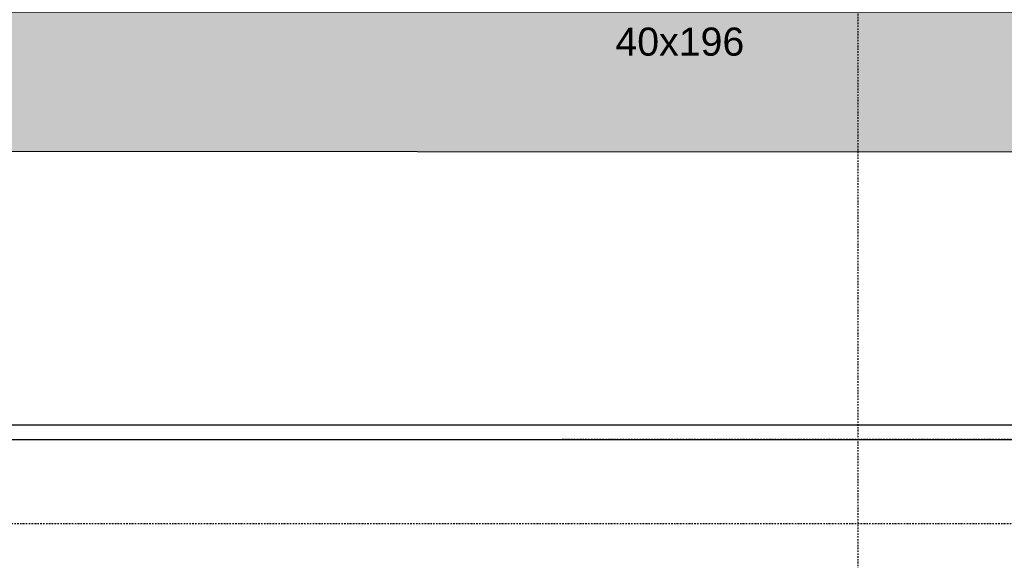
# Model space of a CAD drawing. Extents: x 0 to 297174, y -27731 to 163980.
# Tile 11 of 152: x 108635 to 110386, y 98301 to 99262. Entities that reach past the tile are written whole.
import ezdxf
from ezdxf.enums import TextEntityAlignment as Align

# ---------------------------------------------------------------- set-up
doc = ezdxf.new("R2010")
doc.units = 0
doc.header["$LTSCALE"] = 5
doc.header["$MEASUREMENT"] = 0
doc.linetypes.add('DASHDOT', pattern=[1, 0.5, -0.25, 0, -0.25])
doc.linetypes.add('DD1', pattern=[2.66667, 1.66667, -0.5, 0, -0.5])
for name, color, linetype in [('A--A23--_F--3-', 9, 'CONTINUOUS'), ('A--L21--_F-23-', 4, 'CONTINUOUS'), ('A--L35-D2-_PLAFONDS', 2, 'CONTINUOUS'), ('A--T$1A-_F123_20', 1, 'CONTINUOUS'), ('STRAMIEN', 8, 'DD1')]:
    doc.layers.add(name, color=color, linetype=linetype)
doc.styles.add('EB2', font='ARIAL.TTF')

msp = doc.modelspace()

# ---------------------------------------------------------------- hatches: boundary and pattern name
at = {"layer": 'A--A23--_F--3-'}
h = msp.add_hatch(dxfattribs=at)
h.set_pattern_fill('ALFABET', color=256, scale=20, angle=1, style=0, pattern_type=2)
h.set_pattern_definition([(133.9610483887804, (223175.8622652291, -56.77632395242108), (86.3774263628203, 83.3003014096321), []), (128.9610483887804, (223175.8622652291, -56.77632395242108), (-143.6560189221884, -9.947272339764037), [14.99999999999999, -164.9999999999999]), (183.9610483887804, (223175.8622652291, -56.77632395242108), (30.47347407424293, 149.910523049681), [11.99999999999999, -131.9999999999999]), (78.5096483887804, (223163.8909307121, -57.60526240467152), (-113.1826530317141, 139.9631613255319), [12.748038, -140.2284224]), (132.7768483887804, (223176.587550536, -16.78289997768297), (-214.0133612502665, -29.22808932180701), [22.5, -247.5]), (82.32544838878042, (223158.7531053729, -19.21858528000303), (-183.3692423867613, 198.1810306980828), [19.12205759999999, -210.3425999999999]), (187.7768483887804, (223176.587550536, -16.78289997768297), (-183.369087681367, 198.1811739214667), [18, -198]), (157.9610483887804, (223156.4095172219, -26.41861331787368), (-120.821851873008, -78.34590040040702), [15, -165]), (212.9610483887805, (223156.4095172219, -26.41861331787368), (-46.02536278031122, 145.888531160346), [12, -132]), (107.5096483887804, (223146.3410337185, -32.94744478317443), (-166.8472659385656, 67.54250013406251), [12.748038, -140.2284224]), (141.4610483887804, (223175.8622652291, -56.77632395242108), (-1.224356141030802, 66.61192199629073), [0, -130.3999999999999, 0, -134, 0, -132.5]), (171.4610483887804, (223175.8622652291, -56.77632395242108), (-51.1749526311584, 79.82337642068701), [0, -76.39999999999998, 0, -127.4, 0, -50.49999999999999]), (211.4610483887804, (223220.4549329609, -57.58501706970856), (-106.8287286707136, -2.574364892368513), [0, -49.99999999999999, 0, -156, 0, -206.9999999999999]), (221.4610483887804, (223240.4516449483, -57.94765972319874), (-116.2550352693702, 22.13258680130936), [0, -65, 0, -103.6, 0, -147]), (221.4610483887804, (223240.4516449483, -57.94765972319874), (-116.2550352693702, 22.13258680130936), [0, -65, 0, -103.6, 0, -147])])
h.paths.add_polyline_path([(110608.9495329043, 99275.67214354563), (107475.6685810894, 99277.80147278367), (107475.4986226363, 99027.80153055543), (113075.4986226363, 99025.8979956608), (113075.6700135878, 99273.99556505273), (110852.9494765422, 99275.50629816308), (110852.9494767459, 99275.506597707), (110608.9495331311, 99275.67247715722)])

# ---------------------------------------------------------------- linework, layer by layer
at = {"layer": 'A--L21--_F-23-', "linetype": 'Continuous'}
for points in [[(113075.6681405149, 99025.89793803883), (107475.6681405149, 99027.80147293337), (107475.6654147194, 99275.89910151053), (109698.3864651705, 99275.89875369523)], [(109942.3864651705, 99275.89871962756), (113075.6681405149, 99275.89793803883), (113075.6681405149, 99025.89793803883), (107475.6681405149, 99027.80147293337), (107475.6654147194, 99275.89910151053), (109698.3864651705, 99275.89875369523), (109698.3864651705, 99275.89905323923), (109942.3864651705, 99275.89905323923), (109942.3864651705, 99275.89871962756), (113075.6681405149, 99275.89793803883)]]:
    msp.add_lwpolyline(points, dxfattribs=at)
at = {"layer": 'A--L35-D2-_PLAFONDS'}
msp.add_lwpolyline([(113075.6681405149, 98540.89793803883), (107864.2471852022, 98540.89793803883), (107864.2471852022, 98515.89793803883), (113075.6681405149, 98515.89793803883)], dxfattribs=at)
at = {"layer": 'STRAMIEN', "linetype": 'DASHDOT'}
for p, q in [((110125.6681405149, 109186.3373528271), (110125.6681405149, 89196.76343682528)), ((113075.6681405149, 98365.89793803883), (104725.4151776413, 98365.89793803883)), ((113075.6681405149, 98365.89793803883), (104725.4151776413, 98365.89793803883))]:
    msp.add_line(p, q, dxfattribs=at)
at = {"layer": 'STRAMIEN', "color": 40, "linetype": 'DASHDOT'}
msp.add_line((113075.6681405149, 98515.89793803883), (109598.0767626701, 98515.89793803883), dxfattribs=at)

# ---------------------------------------------------------------- texts
at = {"layer": 'A--T$1A-_F123_20', "style": 'EB2'}
msp.add_text('40x196', height=50, dxfattribs=at).set_placement((109923.5731730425, 99197.80153629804), align=Align.RIGHT)

doc.saveas('drawing.dxf')
